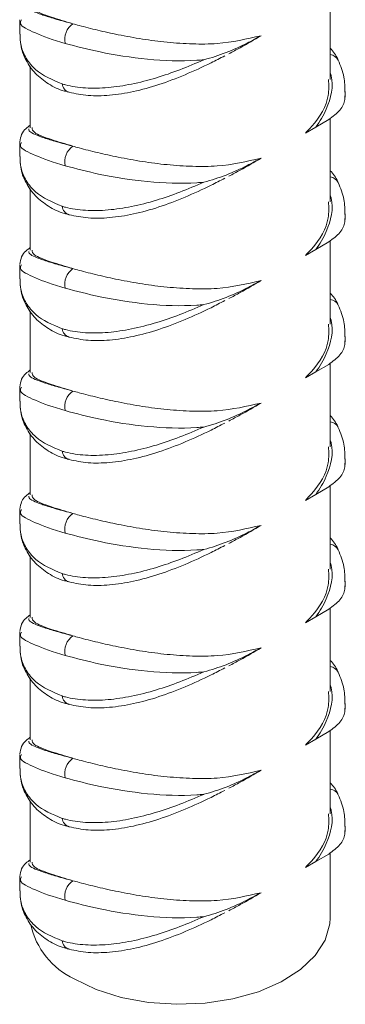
# Model space of a CAD drawing. Header units: millimetres. Extents: x 0 to 210, y 0 to 297.
# Tile 3 of 14: x 180.27 to 187.5, y 46.97 to 68.86. Entities that reach past the tile are written whole.
import ezdxf

# ---------------------------------------------------------------- set-up
doc = ezdxf.new("R2010")
doc.units = ezdxf.units.MM

msp = doc.modelspace()

# ---------------------------------------------------------------- linework, layer by layer
at = {"color": 7, "linetype": 'Continuous', "lineweight": 15}
for p, q in [((187.172, 67.536), (187.172, 69.396)), ((180.269, 68.86), (180.269, 68.545)), ((180.505, 67.832), (180.505, 66.464)), ((187.505, 67.144), (187.505, 67.267)), ((187.137, 66.645), (186.847, 66.475)), ((187.172, 64.814), (187.172, 66.674)), ((186.617, 66.343), (186.847, 66.475)), ((180.269, 66.139), (180.269, 65.823)), ((180.505, 65.11), (180.505, 63.742)), ((187.505, 64.422), (187.505, 64.545)), ((187.137, 63.923), (186.847, 63.754)), ((187.172, 62.092), (187.172, 63.952)), ((186.617, 63.621), (186.847, 63.754)), ((180.269, 63.417), (180.269, 63.102)), ((180.505, 62.388), (180.505, 61.02)), ((187.505, 61.7), (187.505, 61.823)), ((187.137, 61.201), (186.847, 61.032)), ((187.172, 59.371), (187.172, 61.231)), ((186.617, 60.899), (186.847, 61.032)), ((180.269, 60.695), (180.269, 60.38)), ((180.505, 59.666), (180.505, 58.298)), ((187.505, 58.978), (187.505, 59.102)), ((187.137, 58.479), (186.847, 58.31)), ((187.172, 56.649), (187.172, 58.509)), ((186.617, 58.177), (186.847, 58.31)), ((180.269, 57.973), (180.269, 57.658)), ((180.505, 56.944), (180.505, 55.577)), ((187.505, 56.256), (187.505, 56.38)), ((187.137, 55.758), (186.847, 55.588)), ((187.172, 53.927), (187.172, 55.787)), ((186.617, 55.456), (186.847, 55.588)), ((180.269, 55.251), (180.269, 54.936)), ((180.505, 54.223), (180.505, 52.855)), ((187.505, 53.535), (187.505, 53.658)), ((187.137, 53.036), (186.847, 52.866)), ((187.172, 51.205), (187.172, 53.065)), ((186.617, 52.734), (186.847, 52.866)), ((180.269, 52.53), (180.269, 52.214)), ((180.505, 51.501), (180.505, 50.133)), ((187.505, 50.813), (187.505, 50.936)), ((186.617, 50.012), (186.847, 50.145)), ((187.137, 50.314), (186.847, 50.145)), ((187.172, 48.897), (187.172, 50.343)), ((180.269, 49.808), (180.269, 49.493))]:
    msp.add_line(p, q, dxfattribs=at)
at = {"color": 8, "linetype": 'Continuous', "lineweight": 15}
for p, q in [((187.499, 67.258), (187.494, 67.09)), ((187.499, 64.536), (187.494, 64.368)), ((187.499, 61.814), (187.494, 61.646)), ((187.499, 59.092), (187.494, 58.925)), ((187.499, 56.37), (187.494, 56.203)), ((187.499, 53.649), (187.494, 53.481)), ((187.499, 50.927), (187.494, 50.759))]:
    msp.add_line(p, q, dxfattribs=at)
at = {"color": 7, "linetype": 'Continuous', "lineweight": 15, "flags": 128}
msp.add_lwpolyline([(181.481, 47.537), (181.97, 47.304), (182.526, 47.128), (183.13, 47.017), (183.759, 46.974), (184.391, 47), (185.003, 47.094), (185.573, 47.254), (186.08, 47.473), (186.507, 47.744), (186.837, 48.057), (187.058, 48.399), (187.163, 48.76), (187.172, 48.897)], dxfattribs=at)
at = {"color": 7, "linetype": 'Continuous', "lineweight": 15}
for centre, radius, start, end in [((181.697, 68.426), 0.427, 125.1833, 191.711), ((181.697, 65.704), 0.427, 125.1833, 191.711), ((181.697, 62.982), 0.427, 125.1833, 191.711), ((181.697, 60.26), 0.427, 125.1833, 191.711), ((181.697, 57.539), 0.427, 125.1833, 191.711), ((181.697, 54.817), 0.427, 125.1833, 191.711), ((181.697, 52.095), 0.427, 125.1833, 191.711), ((181.697, 49.373), 0.427, 125.1833, 191.711), ((182.223, 49.12), 1.748, 192.3195, 244.8849)]:
    msp.add_arc(centre, radius, start, end, dxfattribs=at)
at = {"color": 8, "linetype": 'Continuous', "lineweight": 15}
for centre, radius, start, end in [((187.137, 67.855), 0.239, 27.3734, 81.6195), ((181.438, 67.466), 0.228, 187.0783, 251.2252), ((187.137, 65.133), 0.239, 27.3734, 81.6195), ((181.438, 64.744), 0.228, 187.0783, 251.2252), ((187.137, 62.411), 0.239, 27.3734, 81.6195), ((181.438, 62.022), 0.228, 187.0783, 251.2252), ((187.137, 59.69), 0.239, 27.3734, 81.6195), ((181.438, 59.3), 0.228, 187.0783, 251.2252), ((187.137, 56.968), 0.239, 27.3734, 81.6195), ((181.438, 56.579), 0.228, 187.0783, 251.2252), ((187.137, 54.246), 0.239, 27.3734, 81.6195), ((181.438, 53.857), 0.228, 187.0783, 251.2252), ((187.137, 51.524), 0.239, 27.3734, 81.6195), ((181.438, 51.135), 0.228, 187.0783, 251.2252), ((181.438, 48.413), 0.228, 187.0783, 251.2252)]:
    msp.add_arc(centre, radius, start, end, dxfattribs=at)
at = {"color": 7, "linetype": 'Continuous', "lineweight": 15}
for points, knots in [([(181.45, 68.775), (181.283, 68.825), (180.894, 68.941), (180.555, 69.073), (180.547, 69.151), (180.543, 69.187)], [0, 0, 0, 0, 0.289829, 0.674568, 1, 1, 1, 1]), ([(185.632, 68.508), (185.314, 68.435), (184.832, 68.324), (184.107, 68.32), (183.548, 68.357), (182.988, 68.431), (182.468, 68.526), (181.994, 68.631), (181.666, 68.715), (181.497, 68.762), (181.45, 68.775)], [0, 0, 0, 0, 0.2331072, 0.3543756, 0.4791454, 0.6001961, 0.7252124, 0.8388667, 0.9560872, 1, 1, 1, 1]), ([(180.277, 68.545), (180.279, 68.46), (180.285, 68.271), (180.406, 68), (180.665, 67.669), (180.997, 67.529), (181.211, 67.438)], [0, 0, 0, 0, 0.172495, 0.384715, 0.603435, 1, 1, 1, 1]), ([(180.282, 68.542), (180.281, 68.464), (180.279, 68.263), (180.396, 67.959), (180.606, 67.659), (180.905, 67.43), (181.164, 67.297), (181.334, 67.264), (181.369, 67.257)], [0, 0, 0, 0, 0.130391, 0.337493, 0.539873, 0.743038, 0.946542, 1, 1, 1, 1]), ([(184.359, 67.973), (184.308, 67.969), (183.9, 67.936), (183.099, 67.965), (182.057, 68.132), (181.526, 68.273), (181.278, 68.339)], [0, 0, 0, 0, 0.0469303, 0.3754699, 0.7084227, 1, 1, 1, 1]), ([(184.359, 67.973), (184.36, 67.974), (184.53, 68.018), (184.867, 68.129), (185.285, 68.318), (185.53, 68.452), (185.632, 68.508)], [0, 0, 0, 0, 0.002319, 0.362342, 0.736249, 1, 1, 1, 1]), ([(185.632, 68.508), (185.48, 68.418), (185.247, 68.281), (185.001, 68.152), (184.916, 68.107)], [0, 0, 0, 0, 0.653817, 1, 1, 1, 1]), ([(187.347, 67.964), (187.344, 67.973), (187.304, 68.071), (187.235, 68.154), (187.172, 68.23)], [0, 0, 0, 0, 0.082979, 1, 1, 1, 1]), ([(181.211, 67.438), (181.236, 67.431), (181.396, 67.385), (181.727, 67.336), (182.224, 67.345), (182.756, 67.424), (183.292, 67.561), (183.831, 67.747), (184.181, 67.897), (184.359, 67.973)], [0, 0, 0, 0, 0.029406, 0.19231, 0.360332, 0.522105, 0.687879, 0.842221, 1, 1, 1, 1]), ([(181.365, 67.25), (181.504, 67.222), (181.789, 67.164), (182.272, 67.176), (182.8, 67.257), (183.364, 67.413), (183.941, 67.634), (184.434, 67.858), (184.724, 68.009), (184.825, 68.061)], [0, 0, 0, 0, 0.138383, 0.282538, 0.436028, 0.594169, 0.754728, 0.914385, 1, 1, 1, 1]), ([(187.495, 67.256), (187.494, 67.369), (187.492, 67.617), (187.398, 67.842), (187.347, 67.964)], [0, 0, 0, 0, 0.455634, 1, 1, 1, 1]), ([(187.131, 67.536), (187.138, 67.417), (187.157, 67.063), (186.91, 66.641), (186.666, 66.393), (186.617, 66.343)], [0, 0, 0, 0, 0.287635, 0.85606, 1, 1, 1, 1]), ([(187.137, 66.645), (187.229, 66.713), (187.415, 66.852), (187.481, 67.011), (187.494, 67.089), (187.494, 67.09)], [0, 0, 0, 0, 0.492762, 0.997209, 1, 1, 1, 1]), ([(187.494, 67.09), (187.495, 67.092), (187.5, 67.103), (187.497, 67.113), (187.495, 67.121)], [0, 0, 0, 0, 0.217232, 1, 1, 1, 1]), ([(180.505, 66.52), (180.472, 66.496), (180.407, 66.448), (180.303, 66.334), (180.283, 66.207), (180.273, 66.148)], [0, 0, 0, 0, 0.3516413, 0.700991, 1, 1, 1, 1]), ([(181.45, 66.053), (181.283, 66.103), (180.894, 66.219), (180.555, 66.352), (180.547, 66.43), (180.543, 66.465)], [0, 0, 0, 0, 0.289829, 0.674568, 1, 1, 1, 1]), ([(185.632, 65.786), (185.314, 65.713), (184.832, 65.602), (184.107, 65.599), (183.548, 65.635), (182.988, 65.709), (182.468, 65.804), (181.994, 65.909), (181.666, 65.993), (181.497, 66.04), (181.45, 66.053)], [0, 0, 0, 0, 0.233107, 0.354376, 0.479145, 0.600196, 0.725212, 0.838867, 0.956087, 1, 1, 1, 1]), ([(180.277, 65.824), (180.279, 65.739), (180.285, 65.549), (180.406, 65.278), (180.665, 64.948), (180.997, 64.807), (181.211, 64.716)], [0, 0, 0, 0, 0.172495, 0.384715, 0.603435, 1, 1, 1, 1]), ([(180.282, 65.82), (180.281, 65.742), (180.279, 65.541), (180.396, 65.237), (180.606, 64.937), (180.905, 64.709), (181.164, 64.575), (181.334, 64.542), (181.369, 64.536)], [0, 0, 0, 0, 0.130391, 0.337493, 0.539873, 0.743038, 0.946542, 1, 1, 1, 1]), ([(184.359, 65.251), (184.36, 65.252), (184.53, 65.296), (184.867, 65.407), (185.285, 65.596), (185.53, 65.731), (185.632, 65.786)], [0, 0, 0, 0, 0.002319, 0.362342, 0.736249, 1, 1, 1, 1]), ([(185.632, 65.786), (185.48, 65.696), (185.247, 65.559), (185.001, 65.43), (184.916, 65.386)], [0, 0, 0, 0, 0.653817, 1, 1, 1, 1]), ([(184.359, 65.251), (184.308, 65.247), (183.9, 65.214), (183.099, 65.244), (182.057, 65.41), (181.526, 65.551), (181.278, 65.617)], [0, 0, 0, 0, 0.04693, 0.37547, 0.708423, 1, 1, 1, 1]), ([(187.347, 65.243), (187.344, 65.251), (187.304, 65.349), (187.235, 65.432), (187.172, 65.508)], [0, 0, 0, 0, 0.082979, 1, 1, 1, 1]), ([(181.211, 64.716), (181.236, 64.709), (181.396, 64.663), (181.727, 64.614), (182.224, 64.623), (182.756, 64.702), (183.292, 64.84), (183.831, 65.025), (184.181, 65.175), (184.359, 65.251)], [0, 0, 0, 0, 0.029406, 0.19231, 0.360332, 0.522105, 0.687879, 0.842221, 1, 1, 1, 1]), ([(181.365, 64.529), (181.504, 64.5), (181.789, 64.442), (182.272, 64.454), (182.8, 64.536), (183.364, 64.691), (183.941, 64.912), (184.434, 65.137), (184.724, 65.287), (184.825, 65.339)], [0, 0, 0, 0, 0.138383, 0.282538, 0.436028, 0.594169, 0.754728, 0.914385, 1, 1, 1, 1]), ([(187.495, 64.534), (187.494, 64.647), (187.492, 64.895), (187.398, 65.12), (187.347, 65.242)], [0, 0, 0, 0, 0.455634, 1, 1, 1, 1]), ([(187.131, 64.815), (187.138, 64.695), (187.157, 64.341), (186.91, 63.919), (186.666, 63.671), (186.617, 63.621)], [0, 0, 0, 0, 0.287635, 0.85606, 1, 1, 1, 1]), ([(187.137, 63.923), (187.229, 63.991), (187.415, 64.13), (187.481, 64.289), (187.494, 64.368), (187.494, 64.368)], [0, 0, 0, 0, 0.492762, 0.997209, 1, 1, 1, 1]), ([(187.494, 64.368), (187.495, 64.37), (187.5, 64.381), (187.497, 64.391), (187.495, 64.399)], [0, 0, 0, 0, 0.217232, 1, 1, 1, 1]), ([(180.505, 63.798), (180.472, 63.774), (180.407, 63.726), (180.303, 63.613), (180.283, 63.485), (180.273, 63.426)], [0, 0, 0, 0, 0.351641, 0.700991, 1, 1, 1, 1]), ([(181.45, 63.331), (181.283, 63.381), (180.894, 63.497), (180.555, 63.63), (180.547, 63.708), (180.543, 63.744)], [0, 0, 0, 0, 0.289829, 0.674568, 1, 1, 1, 1]), ([(185.632, 63.064), (185.314, 62.991), (184.832, 62.88), (184.107, 62.877), (183.548, 62.913), (182.988, 62.987), (182.468, 63.082), (181.994, 63.188), (181.666, 63.271), (181.497, 63.318), (181.45, 63.331)], [0, 0, 0, 0, 0.233107, 0.354376, 0.479145, 0.600196, 0.725212, 0.838867, 0.956087, 1, 1, 1, 1]), ([(180.277, 63.102), (180.279, 63.017), (180.285, 62.827), (180.406, 62.556), (180.665, 62.226), (180.997, 62.085), (181.211, 61.994)], [0, 0, 0, 0, 0.172495, 0.384715, 0.603435, 1, 1, 1, 1]), ([(180.282, 63.098), (180.281, 63.021), (180.279, 62.82), (180.396, 62.515), (180.606, 62.215), (180.905, 61.987), (181.164, 61.853), (181.334, 61.821), (181.369, 61.814)], [0, 0, 0, 0, 0.130391, 0.337493, 0.539873, 0.743038, 0.946542, 1, 1, 1, 1]), ([(184.359, 62.53), (184.36, 62.53), (184.53, 62.575), (184.867, 62.685), (185.285, 62.875), (185.53, 63.009), (185.632, 63.064)], [0, 0, 0, 0, 0.0023189, 0.3623419, 0.7362495, 1, 1, 1, 1]), ([(185.632, 63.064), (185.48, 62.975), (185.247, 62.838), (185.001, 62.708), (184.916, 62.664)], [0, 0, 0, 0, 0.653817, 1, 1, 1, 1]), ([(184.359, 62.53), (184.308, 62.526), (183.9, 62.492), (183.099, 62.522), (182.057, 62.688), (181.526, 62.83), (181.278, 62.895)], [0, 0, 0, 0, 0.04693, 0.37547, 0.708423, 1, 1, 1, 1]), ([(181.365, 61.807), (181.504, 61.778), (181.789, 61.72), (182.272, 61.733), (182.8, 61.814), (183.364, 61.969), (183.941, 62.19), (184.434, 62.415), (184.724, 62.565), (184.825, 62.618)], [0, 0, 0, 0, 0.138383, 0.282538, 0.436028, 0.594169, 0.754728, 0.914385, 1, 1, 1, 1]), ([(187.347, 62.521), (187.344, 62.529), (187.304, 62.628), (187.235, 62.71), (187.172, 62.786)], [0, 0, 0, 0, 0.0829786, 1, 1, 1, 1]), ([(181.211, 61.994), (181.236, 61.987), (181.396, 61.941), (181.727, 61.892), (182.224, 61.902), (182.756, 61.98), (183.292, 62.118), (183.831, 62.303), (184.181, 62.454), (184.359, 62.53)], [0, 0, 0, 0, 0.029406, 0.19231, 0.360332, 0.522105, 0.687879, 0.842221, 1, 1, 1, 1]), ([(187.495, 61.812), (187.494, 61.925), (187.492, 62.173), (187.398, 62.398), (187.347, 62.52)], [0, 0, 0, 0, 0.455634, 1, 1, 1, 1]), ([(187.131, 62.093), (187.138, 61.974), (187.157, 61.619), (186.91, 61.197), (186.666, 60.949), (186.617, 60.899)], [0, 0, 0, 0, 0.2876354, 0.8560595, 1, 1, 1, 1]), ([(187.137, 61.201), (187.229, 61.27), (187.415, 61.408), (187.481, 61.567), (187.494, 61.646), (187.494, 61.646)], [0, 0, 0, 0, 0.492762, 0.997209, 1, 1, 1, 1]), ([(187.494, 61.646), (187.495, 61.649), (187.5, 61.659), (187.497, 61.67), (187.495, 61.678)], [0, 0, 0, 0, 0.217232, 1, 1, 1, 1]), ([(180.505, 61.077), (180.472, 61.052), (180.407, 61.004), (180.303, 60.891), (180.283, 60.763), (180.273, 60.704)], [0, 0, 0, 0, 0.3516413, 0.700991, 1, 1, 1, 1]), ([(181.45, 60.609), (181.283, 60.659), (180.894, 60.775), (180.555, 60.908), (180.547, 60.986), (180.543, 61.022)], [0, 0, 0, 0, 0.289829, 0.674568, 1, 1, 1, 1]), ([(185.632, 60.342), (185.314, 60.269), (184.832, 60.159), (184.107, 60.155), (183.548, 60.192), (182.988, 60.265), (182.468, 60.36), (181.994, 60.466), (181.666, 60.549), (181.497, 60.597), (181.45, 60.609)], [0, 0, 0, 0, 0.233107, 0.354376, 0.479145, 0.600196, 0.725212, 0.838867, 0.956087, 1, 1, 1, 1]), ([(180.277, 60.38), (180.279, 60.295), (180.285, 60.105), (180.406, 59.834), (180.665, 59.504), (180.997, 59.363), (181.211, 59.272)], [0, 0, 0, 0, 0.172495, 0.384715, 0.603435, 1, 1, 1, 1]), ([(180.282, 60.376), (180.281, 60.299), (180.279, 60.098), (180.396, 59.793), (180.606, 59.493), (180.905, 59.265), (181.164, 59.132), (181.334, 59.099), (181.369, 59.092)], [0, 0, 0, 0, 0.130391, 0.337493, 0.539873, 0.743038, 0.946542, 1, 1, 1, 1]), ([(184.359, 59.808), (184.36, 59.808), (184.53, 59.853), (184.867, 59.964), (185.285, 60.153), (185.53, 60.287), (185.632, 60.342)], [0, 0, 0, 0, 0.002319, 0.362342, 0.736249, 1, 1, 1, 1]), ([(185.632, 60.342), (185.48, 60.253), (185.247, 60.116), (185.001, 59.987), (184.916, 59.942)], [0, 0, 0, 0, 0.653817, 1, 1, 1, 1]), ([(184.359, 59.808), (184.308, 59.804), (183.9, 59.771), (183.099, 59.8), (182.057, 59.966), (181.526, 60.108), (181.278, 60.174)], [0, 0, 0, 0, 0.04693, 0.37547, 0.708423, 1, 1, 1, 1]), ([(187.347, 59.799), (187.344, 59.807), (187.304, 59.906), (187.235, 59.988), (187.172, 60.064)], [0, 0, 0, 0, 0.082979, 1, 1, 1, 1]), ([(181.211, 59.272), (181.236, 59.265), (181.396, 59.219), (181.727, 59.171), (182.224, 59.18), (182.756, 59.259), (183.292, 59.396), (183.831, 59.581), (184.181, 59.732), (184.359, 59.808)], [0, 0, 0, 0, 0.029406, 0.1923098, 0.3603316, 0.5221051, 0.6878789, 0.842221, 1, 1, 1, 1]), ([(181.365, 59.085), (181.504, 59.056), (181.789, 58.998), (182.272, 59.011), (182.8, 59.092), (183.364, 59.247), (183.941, 59.468), (184.434, 59.693), (184.724, 59.843), (184.825, 59.896)], [0, 0, 0, 0, 0.138383, 0.282538, 0.436028, 0.594169, 0.754728, 0.914385, 1, 1, 1, 1]), ([(187.495, 59.091), (187.494, 59.204), (187.492, 59.452), (187.398, 59.676), (187.347, 59.799)], [0, 0, 0, 0, 0.455634, 1, 1, 1, 1]), ([(187.131, 59.371), (187.138, 59.252), (187.157, 58.897), (186.91, 58.475), (186.666, 58.228), (186.617, 58.177)], [0, 0, 0, 0, 0.287635, 0.85606, 1, 1, 1, 1]), ([(187.137, 58.479), (187.229, 58.548), (187.415, 58.686), (187.481, 58.845), (187.494, 58.924), (187.494, 58.925)], [0, 0, 0, 0, 0.492762, 0.997209, 1, 1, 1, 1]), ([(187.494, 58.925), (187.495, 58.927), (187.5, 58.938), (187.497, 58.948), (187.495, 58.956)], [0, 0, 0, 0, 0.2172321, 1, 1, 1, 1]), ([(180.505, 58.355), (180.472, 58.331), (180.407, 58.282), (180.303, 58.169), (180.283, 58.041), (180.273, 57.982)], [0, 0, 0, 0, 0.351641, 0.700991, 1, 1, 1, 1]), ([(181.45, 57.888), (181.283, 57.937), (180.894, 58.053), (180.555, 58.186), (180.547, 58.264), (180.543, 58.3)], [0, 0, 0, 0, 0.289829, 0.674568, 1, 1, 1, 1]), ([(185.632, 57.621), (185.314, 57.548), (184.832, 57.437), (184.107, 57.433), (183.548, 57.47), (182.988, 57.544), (182.468, 57.639), (181.994, 57.744), (181.666, 57.827), (181.497, 57.875), (181.45, 57.888)], [0, 0, 0, 0, 0.233107, 0.354376, 0.479145, 0.600196, 0.725212, 0.838867, 0.956087, 1, 1, 1, 1]), ([(180.277, 57.658), (180.279, 57.573), (180.285, 57.384), (180.406, 57.113), (180.665, 56.782), (180.997, 56.641), (181.211, 56.551)], [0, 0, 0, 0, 0.1724954, 0.3847149, 0.6034351, 1, 1, 1, 1]), ([(180.282, 57.655), (180.281, 57.577), (180.279, 57.376), (180.396, 57.072), (180.606, 56.771), (180.905, 56.543), (181.164, 56.41), (181.334, 56.377), (181.369, 56.37)], [0, 0, 0, 0, 0.130391, 0.337493, 0.539873, 0.743038, 0.946542, 1, 1, 1, 1]), ([(184.359, 57.086), (184.36, 57.086), (184.53, 57.131), (184.867, 57.242), (185.285, 57.431), (185.53, 57.565), (185.632, 57.621)], [0, 0, 0, 0, 0.002319, 0.362342, 0.736249, 1, 1, 1, 1]), ([(185.632, 57.621), (185.48, 57.531), (185.247, 57.394), (185.001, 57.265), (184.916, 57.22)], [0, 0, 0, 0, 0.653817, 1, 1, 1, 1]), ([(184.359, 57.086), (184.308, 57.082), (183.9, 57.049), (183.099, 57.078), (182.057, 57.245), (181.526, 57.386), (181.278, 57.452)], [0, 0, 0, 0, 0.04693, 0.37547, 0.708423, 1, 1, 1, 1]), ([(181.365, 56.363), (181.504, 56.335), (181.789, 56.277), (182.272, 56.289), (182.8, 56.37), (183.364, 56.526), (183.941, 56.746), (184.434, 56.971), (184.724, 57.122), (184.825, 57.174)], [0, 0, 0, 0, 0.138383, 0.282538, 0.436028, 0.594169, 0.754728, 0.914385, 1, 1, 1, 1]), ([(187.347, 57.077), (187.344, 57.085), (187.304, 57.184), (187.235, 57.267), (187.172, 57.342)], [0, 0, 0, 0, 0.082979, 1, 1, 1, 1]), ([(181.211, 56.551), (181.236, 56.544), (181.396, 56.498), (181.727, 56.449), (182.224, 56.458), (182.756, 56.537), (183.292, 56.674), (183.831, 56.86), (184.181, 57.01), (184.359, 57.086)], [0, 0, 0, 0, 0.029406, 0.19231, 0.360332, 0.522105, 0.687879, 0.842221, 1, 1, 1, 1]), ([(187.495, 56.369), (187.494, 56.482), (187.492, 56.73), (187.398, 56.954), (187.347, 57.077)], [0, 0, 0, 0, 0.455634, 1, 1, 1, 1]), ([(187.131, 56.649), (187.138, 56.53), (187.157, 56.175), (186.91, 55.753), (186.666, 55.506), (186.617, 55.456)], [0, 0, 0, 0, 0.287635, 0.85606, 1, 1, 1, 1]), ([(187.137, 55.758), (187.229, 55.826), (187.415, 55.964), (187.481, 56.123), (187.494, 56.202), (187.494, 56.203)], [0, 0, 0, 0, 0.492762, 0.997209, 1, 1, 1, 1]), ([(187.494, 56.203), (187.495, 56.205), (187.5, 56.216), (187.497, 56.226), (187.495, 56.234)], [0, 0, 0, 0, 0.217232, 1, 1, 1, 1]), ([(180.505, 55.633), (180.472, 55.609), (180.407, 55.561), (180.303, 55.447), (180.283, 55.319), (180.273, 55.26)], [0, 0, 0, 0, 0.351641, 0.700991, 1, 1, 1, 1]), ([(181.45, 55.166), (181.283, 55.216), (180.894, 55.331), (180.555, 55.464), (180.547, 55.542), (180.543, 55.578)], [0, 0, 0, 0, 0.289829, 0.674568, 1, 1, 1, 1]), ([(185.632, 54.899), (185.314, 54.826), (184.832, 54.715), (184.107, 54.711), (183.548, 54.748), (182.988, 54.822), (182.468, 54.917), (181.994, 55.022), (181.666, 55.106), (181.497, 55.153), (181.45, 55.166)], [0, 0, 0, 0, 0.233107, 0.354376, 0.479145, 0.600196, 0.725212, 0.838867, 0.956087, 1, 1, 1, 1]), ([(180.277, 54.936), (180.279, 54.851), (180.285, 54.662), (180.406, 54.391), (180.665, 54.06), (180.997, 53.92), (181.211, 53.829)], [0, 0, 0, 0, 0.1724954, 0.3847149, 0.6034351, 1, 1, 1, 1]), ([(180.282, 54.933), (180.281, 54.855), (180.279, 54.654), (180.396, 54.35), (180.606, 54.05), (180.905, 53.821), (181.164, 53.688), (181.334, 53.655), (181.369, 53.648)], [0, 0, 0, 0, 0.130391, 0.337493, 0.539873, 0.743038, 0.946542, 1, 1, 1, 1]), ([(184.359, 54.364), (184.308, 54.36), (183.9, 54.327), (183.099, 54.356), (182.057, 54.523), (181.526, 54.664), (181.278, 54.73)], [0, 0, 0, 0, 0.04693, 0.37547, 0.708423, 1, 1, 1, 1]), ([(184.359, 54.364), (184.36, 54.365), (184.53, 54.409), (184.867, 54.52), (185.285, 54.709), (185.53, 54.843), (185.632, 54.899)], [0, 0, 0, 0, 0.002319, 0.362342, 0.736249, 1, 1, 1, 1]), ([(185.632, 54.899), (185.48, 54.809), (185.247, 54.672), (185.001, 54.543), (184.916, 54.498)], [0, 0, 0, 0, 0.653817, 1, 1, 1, 1]), ([(187.347, 54.355), (187.344, 54.364), (187.304, 54.462), (187.235, 54.545), (187.172, 54.621)], [0, 0, 0, 0, 0.0829786, 1, 1, 1, 1]), ([(181.211, 53.829), (181.236, 53.822), (181.396, 53.776), (181.727, 53.727), (182.224, 53.736), (182.756, 53.815), (183.292, 53.952), (183.831, 54.138), (184.181, 54.288), (184.359, 54.364)], [0, 0, 0, 0, 0.029406, 0.19231, 0.360332, 0.522105, 0.687879, 0.842221, 1, 1, 1, 1]), ([(181.365, 53.641), (181.504, 53.613), (181.789, 53.555), (182.272, 53.567), (182.8, 53.648), (183.364, 53.804), (183.941, 54.025), (184.434, 54.249), (184.724, 54.4), (184.825, 54.452)], [0, 0, 0, 0, 0.138383, 0.282538, 0.436028, 0.594169, 0.754728, 0.914385, 1, 1, 1, 1]), ([(187.495, 53.647), (187.494, 53.76), (187.492, 54.008), (187.398, 54.233), (187.347, 54.355)], [0, 0, 0, 0, 0.455634, 1, 1, 1, 1]), ([(187.131, 53.927), (187.138, 53.808), (187.157, 53.454), (186.91, 53.032), (186.666, 52.784), (186.617, 52.734)], [0, 0, 0, 0, 0.287635, 0.85606, 1, 1, 1, 1]), ([(187.137, 53.036), (187.229, 53.104), (187.415, 53.243), (187.481, 53.402), (187.494, 53.48), (187.494, 53.481)], [0, 0, 0, 0, 0.492762, 0.997209, 1, 1, 1, 1]), ([(187.494, 53.481), (187.495, 53.483), (187.5, 53.494), (187.497, 53.504), (187.495, 53.512)], [0, 0, 0, 0, 0.217232, 1, 1, 1, 1]), ([(180.505, 52.911), (180.472, 52.887), (180.407, 52.839), (180.303, 52.725), (180.283, 52.598), (180.273, 52.539)], [0, 0, 0, 0, 0.351641, 0.700991, 1, 1, 1, 1]), ([(181.45, 52.444), (181.283, 52.494), (180.894, 52.61), (180.555, 52.743), (180.547, 52.821), (180.543, 52.856)], [0, 0, 0, 0, 0.289829, 0.674568, 1, 1, 1, 1]), ([(185.632, 52.177), (185.314, 52.104), (184.832, 51.993), (184.107, 51.99), (183.548, 52.026), (182.988, 52.1), (182.468, 52.195), (181.994, 52.3), (181.666, 52.384), (181.497, 52.431), (181.45, 52.444)], [0, 0, 0, 0, 0.233107, 0.354376, 0.479145, 0.600196, 0.725212, 0.838867, 0.956087, 1, 1, 1, 1]), ([(180.277, 52.215), (180.279, 52.13), (180.285, 51.94), (180.406, 51.669), (180.665, 51.339), (180.997, 51.198), (181.211, 51.107)], [0, 0, 0, 0, 0.1724954, 0.3847149, 0.6034351, 1, 1, 1, 1]), ([(180.282, 52.211), (180.281, 52.133), (180.279, 51.932), (180.396, 51.628), (180.606, 51.328), (180.905, 51.1), (181.164, 50.966), (181.334, 50.933), (181.369, 50.927)], [0, 0, 0, 0, 0.130391, 0.337493, 0.539873, 0.743038, 0.946542, 1, 1, 1, 1]), ([(184.359, 51.642), (184.36, 51.643), (184.53, 51.687), (184.867, 51.798), (185.285, 51.987), (185.53, 52.122), (185.632, 52.177)], [0, 0, 0, 0, 0.002319, 0.362342, 0.736249, 1, 1, 1, 1]), ([(185.632, 52.177), (185.48, 52.087), (185.247, 51.95), (185.001, 51.821), (184.916, 51.777)], [0, 0, 0, 0, 0.653817, 1, 1, 1, 1]), ([(184.359, 51.642), (184.308, 51.638), (183.9, 51.605), (183.099, 51.635), (182.057, 51.801), (181.526, 51.942), (181.278, 52.008)], [0, 0, 0, 0, 0.04693, 0.37547, 0.708423, 1, 1, 1, 1]), ([(187.347, 51.634), (187.344, 51.642), (187.304, 51.74), (187.235, 51.823), (187.172, 51.899)], [0, 0, 0, 0, 0.082979, 1, 1, 1, 1]), ([(181.365, 50.919), (181.504, 50.891), (181.789, 50.833), (182.272, 50.845), (182.8, 50.927), (183.364, 51.082), (183.941, 51.303), (184.434, 51.528), (184.724, 51.678), (184.825, 51.73)], [0, 0, 0, 0, 0.138383, 0.282538, 0.436028, 0.594169, 0.754728, 0.914385, 1, 1, 1, 1]), ([(181.211, 51.107), (181.236, 51.1), (181.396, 51.054), (181.727, 51.005), (182.224, 51.014), (182.756, 51.093), (183.292, 51.231), (183.831, 51.416), (184.181, 51.566), (184.359, 51.642)], [0, 0, 0, 0, 0.029406, 0.19231, 0.360332, 0.522105, 0.687879, 0.842221, 1, 1, 1, 1]), ([(187.495, 50.925), (187.494, 51.038), (187.492, 51.286), (187.398, 51.511), (187.347, 51.633)], [0, 0, 0, 0, 0.455634, 1, 1, 1, 1]), ([(187.131, 51.206), (187.138, 51.086), (187.157, 50.732), (186.91, 50.31), (186.666, 50.062), (186.617, 50.012)], [0, 0, 0, 0, 0.287635, 0.85606, 1, 1, 1, 1]), ([(187.494, 50.759), (187.495, 50.761), (187.5, 50.772), (187.497, 50.782), (187.495, 50.79)], [0, 0, 0, 0, 0.2172321, 1, 1, 1, 1]), ([(187.137, 50.314), (187.229, 50.382), (187.415, 50.521), (187.481, 50.68), (187.494, 50.759), (187.494, 50.759)], [0, 0, 0, 0, 0.4927621, 0.9972086, 1, 1, 1, 1]), ([(180.505, 50.189), (180.472, 50.165), (180.407, 50.117), (180.303, 50.004), (180.283, 49.876), (180.273, 49.817)], [0, 0, 0, 0, 0.351641, 0.700991, 1, 1, 1, 1]), ([(181.45, 49.722), (181.283, 49.772), (180.894, 49.888), (180.555, 50.021), (180.547, 50.099), (180.543, 50.135)], [0, 0, 0, 0, 0.289829, 0.674568, 1, 1, 1, 1]), ([(185.632, 49.455), (185.314, 49.382), (184.832, 49.271), (184.107, 49.268), (183.548, 49.304), (182.988, 49.378), (182.468, 49.473), (181.994, 49.579), (181.666, 49.662), (181.497, 49.709), (181.45, 49.722)], [0, 0, 0, 0, 0.233107, 0.354376, 0.479145, 0.600196, 0.725212, 0.838867, 0.956087, 1, 1, 1, 1]), ([(180.277, 49.493), (180.279, 49.408), (180.285, 49.218), (180.406, 48.947), (180.665, 48.617), (180.997, 48.476), (181.211, 48.385)], [0, 0, 0, 0, 0.172495, 0.384715, 0.603435, 1, 1, 1, 1]), ([(180.282, 49.489), (180.281, 49.412), (180.279, 49.211), (180.396, 48.906), (180.606, 48.606), (180.905, 48.378), (181.164, 48.244), (181.334, 48.212), (181.369, 48.205)], [0, 0, 0, 0, 0.130391, 0.337493, 0.539873, 0.743038, 0.946542, 1, 1, 1, 1]), ([(184.359, 48.921), (184.308, 48.917), (183.9, 48.883), (183.099, 48.913), (182.057, 49.079), (181.526, 49.22), (181.278, 49.286)], [0, 0, 0, 0, 0.04693, 0.37547, 0.708423, 1, 1, 1, 1]), ([(184.359, 48.921), (184.36, 48.921), (184.53, 48.966), (184.867, 49.076), (185.285, 49.266), (185.53, 49.4), (185.632, 49.455)], [0, 0, 0, 0, 0.002319, 0.362342, 0.736249, 1, 1, 1, 1]), ([(185.632, 49.455), (185.48, 49.366), (185.247, 49.229), (185.001, 49.099), (184.916, 49.055)], [0, 0, 0, 0, 0.653817, 1, 1, 1, 1]), ([(181.211, 48.385), (181.236, 48.378), (181.396, 48.332), (181.727, 48.283), (182.224, 48.292), (182.756, 48.371), (183.292, 48.509), (183.831, 48.694), (184.181, 48.845), (184.359, 48.921)], [0, 0, 0, 0, 0.029406, 0.19231, 0.360332, 0.522105, 0.687879, 0.842221, 1, 1, 1, 1]), ([(181.365, 48.198), (181.504, 48.169), (181.789, 48.111), (182.272, 48.124), (182.8, 48.205), (183.364, 48.36), (183.941, 48.581), (184.434, 48.806), (184.724, 48.956), (184.825, 49.009)], [0, 0, 0, 0, 0.138383, 0.282538, 0.436028, 0.594169, 0.754728, 0.914385, 1, 1, 1, 1])]:
    msp.add_open_spline(points, degree=3, knots=knots, dxfattribs=at)
at = {"color": 8, "linetype": 'Continuous', "lineweight": 15}
for points, knots in [([(180.472, 69.157), (180.473, 69.144), (180.476, 69.089), (180.663, 69.007), (181.002, 68.897), (181.256, 68.826), (181.419, 68.783), (181.45, 68.775)], [0, 0, 0, 0, 0.12741, 0.535284, 0.739984, 0.950483, 1, 1, 1, 1]), ([(181.278, 68.339), (181.246, 68.349), (180.94, 68.439), (180.517, 68.601), (180.246, 68.75), (180.297, 68.839), (180.308, 68.859)], [0, 0, 0, 0, 0.049999, 0.466795, 0.87842, 1, 1, 1, 1]), ([(186.847, 66.475), (186.847, 66.475), (186.947, 66.601), (187.148, 66.969), (187.258, 67.413), (187.179, 67.661), (187.172, 67.684)], [0, 0, 0, 0, 0.000011, 0.34519, 0.94011, 1, 1, 1, 1]), ([(180.472, 66.436), (180.473, 66.423), (180.476, 66.368), (180.663, 66.285), (181.002, 66.175), (181.256, 66.104), (181.419, 66.061), (181.45, 66.053)], [0, 0, 0, 0, 0.12741, 0.535284, 0.739984, 0.950483, 1, 1, 1, 1]), ([(181.278, 65.617), (181.246, 65.627), (180.94, 65.717), (180.517, 65.879), (180.246, 66.028), (180.297, 66.117), (180.308, 66.137)], [0, 0, 0, 0, 0.049999, 0.466795, 0.87842, 1, 1, 1, 1]), ([(186.847, 63.754), (186.847, 63.754), (186.947, 63.879), (187.148, 64.248), (187.258, 64.691), (187.179, 64.939), (187.172, 64.962)], [0, 0, 0, 0, 0.000011, 0.34519, 0.94011, 1, 1, 1, 1]), ([(180.472, 63.714), (180.473, 63.701), (180.476, 63.646), (180.663, 63.564), (181.002, 63.453), (181.256, 63.382), (181.419, 63.339), (181.45, 63.331)], [0, 0, 0, 0, 0.12741, 0.535284, 0.739984, 0.950483, 1, 1, 1, 1]), ([(181.278, 62.895), (181.246, 62.905), (180.94, 62.995), (180.517, 63.157), (180.246, 63.306), (180.297, 63.395), (180.308, 63.415)], [0, 0, 0, 0, 0.049999, 0.466795, 0.87842, 1, 1, 1, 1]), ([(186.847, 61.032), (186.847, 61.032), (186.947, 61.157), (187.148, 61.526), (187.258, 61.97), (187.179, 62.217), (187.172, 62.24)], [0, 0, 0, 0, 0.0000105, 0.3451905, 0.9401102, 1, 1, 1, 1]), ([(180.472, 60.992), (180.473, 60.979), (180.476, 60.924), (180.663, 60.842), (181.002, 60.732), (181.256, 60.661), (181.419, 60.618), (181.45, 60.609)], [0, 0, 0, 0, 0.12741, 0.535284, 0.739984, 0.950483, 1, 1, 1, 1]), ([(181.278, 60.174), (181.246, 60.183), (180.94, 60.273), (180.517, 60.435), (180.246, 60.585), (180.297, 60.673), (180.308, 60.693)], [0, 0, 0, 0, 0.049999, 0.466795, 0.87842, 1, 1, 1, 1]), ([(186.847, 58.31), (186.847, 58.31), (186.947, 58.436), (187.148, 58.804), (187.258, 59.248), (187.179, 59.496), (187.172, 59.518)], [0, 0, 0, 0, 0.000011, 0.34519, 0.94011, 1, 1, 1, 1]), ([(180.472, 58.27), (180.473, 58.257), (180.476, 58.202), (180.663, 58.12), (181.002, 58.01), (181.256, 57.939), (181.419, 57.896), (181.45, 57.888)], [0, 0, 0, 0, 0.12741, 0.535284, 0.739984, 0.950483, 1, 1, 1, 1]), ([(181.278, 57.452), (181.246, 57.461), (180.94, 57.551), (180.517, 57.714), (180.246, 57.863), (180.297, 57.951), (180.308, 57.972)], [0, 0, 0, 0, 0.049999, 0.466795, 0.87842, 1, 1, 1, 1]), ([(186.847, 55.588), (186.847, 55.588), (186.947, 55.714), (187.148, 56.082), (187.258, 56.526), (187.179, 56.774), (187.172, 56.796)], [0, 0, 0, 0, 0.000011, 0.34519, 0.94011, 1, 1, 1, 1]), ([(180.472, 55.548), (180.473, 55.535), (180.476, 55.48), (180.663, 55.398), (181.002, 55.288), (181.256, 55.217), (181.419, 55.174), (181.45, 55.166)], [0, 0, 0, 0, 0.12741, 0.535284, 0.739984, 0.950483, 1, 1, 1, 1]), ([(181.278, 54.73), (181.246, 54.74), (180.94, 54.83), (180.517, 54.992), (180.246, 55.141), (180.297, 55.23), (180.308, 55.25)], [0, 0, 0, 0, 0.049999, 0.466795, 0.87842, 1, 1, 1, 1]), ([(186.847, 52.866), (186.847, 52.866), (186.947, 52.992), (187.148, 53.36), (187.258, 53.804), (187.179, 54.052), (187.172, 54.075)], [0, 0, 0, 0, 0.0000105, 0.3451905, 0.9401102, 1, 1, 1, 1]), ([(180.472, 52.827), (180.473, 52.814), (180.476, 52.759), (180.663, 52.676), (181.002, 52.566), (181.256, 52.495), (181.419, 52.452), (181.45, 52.444)], [0, 0, 0, 0, 0.12741, 0.535284, 0.739984, 0.950483, 1, 1, 1, 1]), ([(181.278, 52.008), (181.246, 52.018), (180.94, 52.108), (180.517, 52.27), (180.246, 52.419), (180.297, 52.508), (180.308, 52.528)], [0, 0, 0, 0, 0.049999, 0.4667951, 0.8784204, 1, 1, 1, 1]), ([(186.847, 50.145), (186.847, 50.145), (186.947, 50.27), (187.148, 50.639), (187.258, 51.082), (187.179, 51.33), (187.172, 51.353)], [0, 0, 0, 0, 0.000011, 0.34519, 0.94011, 1, 1, 1, 1]), ([(180.472, 50.105), (180.473, 50.092), (180.476, 50.037), (180.663, 49.955), (181.002, 49.844), (181.256, 49.773), (181.419, 49.73), (181.45, 49.722)], [0, 0, 0, 0, 0.12741, 0.535284, 0.739984, 0.950483, 1, 1, 1, 1]), ([(181.278, 49.286), (181.246, 49.296), (180.94, 49.386), (180.517, 49.548), (180.246, 49.697), (180.297, 49.786), (180.308, 49.806)], [0, 0, 0, 0, 0.049999, 0.466795, 0.87842, 1, 1, 1, 1])]:
    msp.add_open_spline(points, degree=3, knots=knots, dxfattribs=at)

doc.saveas('drawing.dxf')
